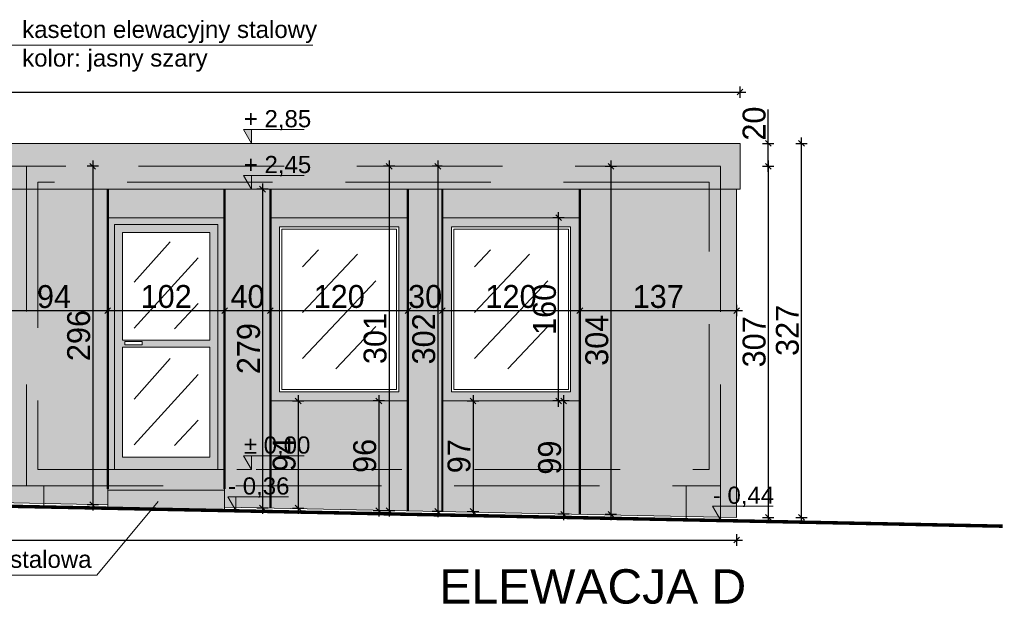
# Model space of a CAD drawing. Header units: millimetres. Extents: x 1962 to 3194, y -795 to -219.
# Tile 243 of 256: x 2775 to 2783, y -477 to -472. Entities that reach past the tile are written whole.
import ezdxf

# ---------------------------------------------------------------- set-up
doc = ezdxf.new("R2010")
doc.units = ezdxf.units.MM
doc.linetypes.add('HIDDEN', pattern=[9.525, 6.35, -3.175])
doc.layers.get('0').update_dxf_attribs({"lineweight": 5})
doc.layers.get('Defpoints').update_dxf_attribs({"lineweight": 9})
for name, color, linetype, lineweight in [('A_elewacje kolorystyka', 252, 'Continuous', 9), ('A_elewacje opisy', 63, 'Continuous', 9), ('A_hidden', 137, 'HIDDEN', 9), ('A_koty wysokośc.', 53, 'Continuous', 9), ('A_obiekty trybuny', 126, 'Continuous', 9), ('A_przekrojowe', 42, 'Continuous', 9), ('A_widok', 142, 'Continuous', 9), ('A_wymiary kasetony elewacyjne', 64, 'Continuous', 9)]:
    doc.layers.add(name, color=color, linetype=linetype, lineweight=lineweight)
doc.styles.get("Standard").update_dxf_attribs({"font": 'arial.ttf'})
doc.styles.add('wymiary pzt', font='txt')
doc.dimstyles.new('wymiary detale', dxfattribs={"dimtxt": 0.2, "dimasz": 0.05, "dimexe": 0.05, "dimexo": 0, "dimgap": 0.02, "dimtad": 1, "dimdec": 0, "dimlfac": 100, "dimzin": 0, "dimtxsty": 'wymiary pzt', "dimblk": 'OBLIQUE', "dimcen": 0.1, "dimdle": 0.05, "dimadec": 1, "dimazin": 0, "dimtfac": 1, "dimtmove": 0, "dimatfit": 3, "dimfxl": 0, "dimarcsym": 0})

# ---------------------------------------------------------------- blocks, each defined once
blk = doc.blocks.new('zw$CA91')
at = {"layer": 'A_koty wysokośc.'}
h = blk.add_hatch(color=256, dxfattribs=at)
h.dxf.hatch_style = 1
h.paths.add_polyline_path([(-0.448, 0.753), (0, 0), (0, 0.753)])
blk.add_lwpolyline([(2.874, 0.753), (-0.448, 0.753), (0, 0), (0, 0.753)], dxfattribs=at)
blk = doc.blocks.new('_Oblique')
at = {"color": 0, "linetype": 'ByBlock', "lineweight": -2}
blk.add_line((-0.5, -0.5), (0.5, 0.5), dxfattribs=at)
blk = doc.blocks.new('*D269')
at = {"layer": 'A_wymiary kasetony elewacyjne', "color": 0, "lineweight": -2}
for p, q in [((2774.6492, -474.3488), (2774.6492, -474.4488)), ((2775.5872, -474.3488), (2775.5872, -474.4488)), ((2774.5992, -474.3988), (2775.6372, -474.3988))]:
    blk.add_line(p, q, dxfattribs=at)
at = {"layer": 'Defpoints', "color": 0}
for p in [(2774.6492, -473.338), (2775.5872, -473.338), (2775.5872, -474.3988)]:
    blk.add_point(p, dxfattribs=at)
at = {"layer": 'A_wymiary kasetony elewacyjne', "color": 0, "lineweight": -2, "xscale": 0.05, "yscale": 0.05, "zscale": 0.05, "rotation": 180}
blk.add_blockref('_Oblique', (2774.6492, -474.3988), dxfattribs=at)
at = {"layer": 'A_wymiary kasetony elewacyjne', "color": 0, "lineweight": -2, "xscale": 0.05, "yscale": 0.05, "zscale": 0.05}
blk.add_blockref('_Oblique', (2775.5872, -474.3988), dxfattribs=at)
at = {"layer": 'A_wymiary kasetony elewacyjne', "color": 0, "insert": (2775.1182, -474.2777), "char_height": 0.2, "attachment_point": 5, "style": 'wymiary pzt'}
blk.add_mtext('94', dxfattribs=at)
blk = doc.blocks.new('*D270')
at = {"layer": 'A_wymiary kasetony elewacyjne', "color": 0, "lineweight": -2}
for p, q in [((2775.5872, -474.3488), (2775.5872, -474.4488)), ((2776.6072, -474.3488), (2776.6072, -474.4488)), ((2775.5372, -474.3988), (2776.6572, -474.3988))]:
    blk.add_line(p, q, dxfattribs=at)
at = {"layer": 'Defpoints', "color": 0}
for p in [(2775.5872, -473.338), (2776.6072, -473.338), (2776.6072, -474.3988)]:
    blk.add_point(p, dxfattribs=at)
at = {"layer": 'A_wymiary kasetony elewacyjne', "color": 0, "lineweight": -2, "xscale": 0.05, "yscale": 0.05, "zscale": 0.05, "rotation": 180}
blk.add_blockref('_Oblique', (2775.5872, -474.3988), dxfattribs=at)
at = {"layer": 'A_wymiary kasetony elewacyjne', "color": 0, "lineweight": -2, "xscale": 0.05, "yscale": 0.05, "zscale": 0.05}
blk.add_blockref('_Oblique', (2776.6072, -474.3988), dxfattribs=at)
at = {"layer": 'A_wymiary kasetony elewacyjne', "color": 0, "insert": (2776.0972, -474.2768), "char_height": 0.2, "attachment_point": 5, "style": 'wymiary pzt'}
blk.add_mtext('102', dxfattribs=at)
blk = doc.blocks.new('*D271')
at = {"layer": 'A_wymiary kasetony elewacyjne', "color": 0, "lineweight": -2}
for p, q in [((2776.6072, -474.3488), (2776.6072, -474.4488)), ((2777.0072, -474.3488), (2777.0072, -474.4488)), ((2776.5572, -474.3988), (2777.0572, -474.3988))]:
    blk.add_line(p, q, dxfattribs=at)
at = {"layer": 'Defpoints', "color": 0}
for p in [(2776.6072, -473.338), (2777.0072, -473.338), (2777.0072, -474.3988)]:
    blk.add_point(p, dxfattribs=at)
at = {"layer": 'A_wymiary kasetony elewacyjne', "color": 0, "lineweight": -2, "xscale": 0.05, "yscale": 0.05, "zscale": 0.05, "rotation": 180}
blk.add_blockref('_Oblique', (2776.6072, -474.3988), dxfattribs=at)
at = {"layer": 'A_wymiary kasetony elewacyjne', "color": 0, "lineweight": -2, "xscale": 0.05, "yscale": 0.05, "zscale": 0.05}
blk.add_blockref('_Oblique', (2777.0072, -474.3988), dxfattribs=at)
at = {"layer": 'A_wymiary kasetony elewacyjne', "color": 0, "insert": (2776.8072, -474.2768), "char_height": 0.2, "attachment_point": 5, "style": 'wymiary pzt'}
blk.add_mtext('40', dxfattribs=at)
blk = doc.blocks.new('*D272')
at = {"layer": 'A_wymiary kasetony elewacyjne', "color": 0, "lineweight": -2}
for p, q in [((2777.0072, -474.3488), (2777.0072, -474.4488)), ((2778.2072, -474.3488), (2778.2072, -474.4488)), ((2776.9572, -474.3988), (2778.2572, -474.3988))]:
    blk.add_line(p, q, dxfattribs=at)
at = {"layer": 'Defpoints', "color": 0}
for p in [(2777.0072, -473.338), (2778.2072, -473.338), (2778.2072, -474.3988)]:
    blk.add_point(p, dxfattribs=at)
at = {"layer": 'A_wymiary kasetony elewacyjne', "color": 0, "lineweight": -2, "xscale": 0.05, "yscale": 0.05, "zscale": 0.05, "rotation": 180}
blk.add_blockref('_Oblique', (2777.0072, -474.3988), dxfattribs=at)
at = {"layer": 'A_wymiary kasetony elewacyjne', "color": 0, "lineweight": -2, "xscale": 0.05, "yscale": 0.05, "zscale": 0.05}
blk.add_blockref('_Oblique', (2778.2072, -474.3988), dxfattribs=at)
at = {"layer": 'A_wymiary kasetony elewacyjne', "color": 0, "insert": (2777.6072, -474.2768), "char_height": 0.2, "attachment_point": 5, "style": 'wymiary pzt'}
blk.add_mtext('120', dxfattribs=at)
blk = doc.blocks.new('*D273')
at = {"layer": 'A_wymiary kasetony elewacyjne', "color": 0, "lineweight": -2}
for p, q in [((2778.2072, -474.3488), (2778.2072, -474.4488)), ((2778.5072, -474.3488), (2778.5072, -474.4488)), ((2778.1572, -474.3988), (2778.5572, -474.3988))]:
    blk.add_line(p, q, dxfattribs=at)
at = {"layer": 'Defpoints', "color": 0}
for p in [(2778.2072, -473.338), (2778.5072, -473.338), (2778.5072, -474.3988)]:
    blk.add_point(p, dxfattribs=at)
at = {"layer": 'A_wymiary kasetony elewacyjne', "color": 0, "lineweight": -2, "xscale": 0.05, "yscale": 0.05, "zscale": 0.05, "rotation": 180}
blk.add_blockref('_Oblique', (2778.2072, -474.3988), dxfattribs=at)
at = {"layer": 'A_wymiary kasetony elewacyjne', "color": 0, "lineweight": -2, "xscale": 0.05, "yscale": 0.05, "zscale": 0.05}
blk.add_blockref('_Oblique', (2778.5072, -474.3988), dxfattribs=at)
at = {"layer": 'A_wymiary kasetony elewacyjne', "color": 0, "insert": (2778.3572, -474.2768), "char_height": 0.2, "attachment_point": 5, "style": 'wymiary pzt'}
blk.add_mtext('30', dxfattribs=at)
blk = doc.blocks.new('*D274')
at = {"layer": 'A_wymiary kasetony elewacyjne', "color": 0, "lineweight": -2}
for p, q in [((2778.5072, -474.3488), (2778.5072, -474.4488)), ((2779.7072, -474.3488), (2779.7072, -474.4488)), ((2778.4572, -474.3988), (2779.7572, -474.3988))]:
    blk.add_line(p, q, dxfattribs=at)
at = {"layer": 'Defpoints', "color": 0}
for p in [(2778.5072, -473.338), (2779.7072, -473.338), (2779.7072, -474.3988)]:
    blk.add_point(p, dxfattribs=at)
at = {"layer": 'A_wymiary kasetony elewacyjne', "color": 0, "lineweight": -2, "xscale": 0.05, "yscale": 0.05, "zscale": 0.05, "rotation": 180}
blk.add_blockref('_Oblique', (2778.5072, -474.3988), dxfattribs=at)
at = {"layer": 'A_wymiary kasetony elewacyjne', "color": 0, "lineweight": -2, "xscale": 0.05, "yscale": 0.05, "zscale": 0.05}
blk.add_blockref('_Oblique', (2779.7072, -474.3988), dxfattribs=at)
at = {"layer": 'A_wymiary kasetony elewacyjne', "color": 0, "insert": (2779.1072, -474.2768), "char_height": 0.2, "attachment_point": 5, "style": 'wymiary pzt'}
blk.add_mtext('120', dxfattribs=at)
blk = doc.blocks.new('*D275')
at = {"layer": 'A_wymiary kasetony elewacyjne', "color": 0, "lineweight": -2}
for p, q in [((2779.7072, -474.3488), (2779.7072, -474.4488)), ((2781.0762, -474.3488), (2781.0762, -474.4488)), ((2779.6572, -474.3988), (2781.1262, -474.3988))]:
    blk.add_line(p, q, dxfattribs=at)
at = {"layer": 'Defpoints', "color": 0}
for p in [(2779.7072, -473.338), (2781.0762, -473.338), (2781.0762, -474.3988)]:
    blk.add_point(p, dxfattribs=at)
at = {"layer": 'A_wymiary kasetony elewacyjne', "color": 0, "lineweight": -2, "xscale": 0.05, "yscale": 0.05, "zscale": 0.05, "rotation": 180}
blk.add_blockref('_Oblique', (2779.7072, -474.3988), dxfattribs=at)
at = {"layer": 'A_wymiary kasetony elewacyjne', "color": 0, "lineweight": -2, "xscale": 0.05, "yscale": 0.05, "zscale": 0.05}
blk.add_blockref('_Oblique', (2781.0762, -474.3988), dxfattribs=at)
at = {"layer": 'A_wymiary kasetony elewacyjne', "color": 0, "insert": (2780.3917, -474.2768), "char_height": 0.2, "attachment_point": 5, "style": 'wymiary pzt'}
blk.add_mtext('137', dxfattribs=at)
blk = doc.blocks.new('*D453')
at = {"layer": 'A_wymiary kasetony elewacyjne', "color": 0, "lineweight": -2}
for p, q in [((2775.5064, -473.138), (2775.4064, -473.138)), ((2775.4564, -473.088), (2775.4564, -476.1451)), ((2775.5064, -476.0951), (2775.4064, -476.0951))]:
    blk.add_line(p, q, dxfattribs=at)
at = {"layer": 'Defpoints', "color": 0}
for p in [(2775.5872, -473.138), (2775.4564, -476.0951), (2775.5872, -476.0951)]:
    blk.add_point(p, dxfattribs=at)
at = {"layer": 'A_wymiary kasetony elewacyjne', "color": 0, "lineweight": -2, "xscale": 0.05, "yscale": 0.05, "zscale": 0.05}
for p, rotation in [((2775.4564, -473.138), 90), ((2775.4564, -476.0951), 270)]:
    blk.add_blockref('_Oblique', p, dxfattribs=dict(at, rotation=rotation))
at = {"layer": 'A_wymiary kasetony elewacyjne', "color": 0, "insert": (2775.3343, -474.6166), "char_height": 0.2, "attachment_point": 5, "rotation": 90, "style": 'wymiary pzt'}
blk.add_mtext('296', dxfattribs=at)
blk = doc.blocks.new('*D454')
at = {"layer": 'A_wymiary kasetony elewacyjne', "color": 0, "lineweight": -2}
for p, q in [((2776.9381, -473.288), (2776.9381, -476.1736)), ((2776.9881, -473.338), (2776.8881, -473.338)), ((2776.9881, -476.1236), (2776.8881, -476.1236))]:
    blk.add_line(p, q, dxfattribs=at)
at = {"layer": 'Defpoints', "color": 0}
for p in [(2777.0072, -473.338), (2776.9381, -476.1236), (2777.0072, -476.1236)]:
    blk.add_point(p, dxfattribs=at)
at = {"layer": 'A_wymiary kasetony elewacyjne', "color": 0, "lineweight": -2, "xscale": 0.05, "yscale": 0.05, "zscale": 0.05}
for p, rotation in [((2776.9381, -473.338), 90), ((2776.9381, -476.1236), 270)]:
    blk.add_blockref('_Oblique', p, dxfattribs=dict(at, rotation=rotation))
at = {"layer": 'A_wymiary kasetony elewacyjne', "color": 0, "insert": (2776.8171, -474.7308), "char_height": 0.2, "attachment_point": 5, "rotation": 90, "style": 'wymiary pzt'}
blk.add_mtext('279', dxfattribs=at)
blk = doc.blocks.new('*D455')
at = {"layer": 'A_wymiary kasetony elewacyjne', "color": 0, "lineweight": -2}
for p, q in [((2778.0935, -473.138), (2777.9935, -473.138)), ((2778.0435, -473.088), (2778.0435, -476.1977)), ((2778.0935, -476.1477), (2777.9935, -476.1477))]:
    blk.add_line(p, q, dxfattribs=at)
at = {"layer": 'Defpoints', "color": 0}
for p in [(2778.2072, -473.138), (2778.0435, -476.1477), (2778.2072, -476.1477)]:
    blk.add_point(p, dxfattribs=at)
at = {"layer": 'A_wymiary kasetony elewacyjne', "color": 0, "lineweight": -2, "xscale": 0.05, "yscale": 0.05, "zscale": 0.05}
for p, rotation in [((2778.0435, -473.138), 90), ((2778.0435, -476.1477), 270)]:
    blk.add_blockref('_Oblique', p, dxfattribs=dict(at, rotation=rotation))
at = {"layer": 'A_wymiary kasetony elewacyjne', "color": 0, "insert": (2777.9214, -474.6428), "char_height": 0.2, "attachment_point": 5, "rotation": 90, "style": 'wymiary pzt'}
blk.add_mtext('301', dxfattribs=at)
blk = doc.blocks.new('*D456')
at = {"layer": 'A_wymiary kasetony elewacyjne', "color": 0, "lineweight": -2}
for p, q in [((2777.1989, -475.188), (2777.2989, -475.188)), ((2777.2489, -475.138), (2777.2489, -476.1736)), ((2777.1989, -476.1236), (2777.2989, -476.1236))]:
    blk.add_line(p, q, dxfattribs=at)
at = {"layer": 'Defpoints', "color": 0}
for p in [(2777.0072, -475.188), (2777.0072, -476.1236), (2777.2489, -476.1236)]:
    blk.add_point(p, dxfattribs=at)
at = {"layer": 'A_wymiary kasetony elewacyjne', "color": 0, "lineweight": -2, "xscale": 0.05, "yscale": 0.05, "zscale": 0.05}
for p, rotation in [((2777.2489, -475.188), 90.00000000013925), ((2777.2489, -476.1236), 270.0000000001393)]:
    blk.add_blockref('_Oblique', p, dxfattribs=dict(at, rotation=rotation))
at = {"layer": 'A_wymiary kasetony elewacyjne', "color": 0, "insert": (2777.1278, -475.6558), "char_height": 0.2, "attachment_point": 5, "rotation": 90, "style": 'wymiary pzt'}
blk.add_mtext('94', dxfattribs=at)
blk = doc.blocks.new('*D457')
at = {"layer": 'A_wymiary kasetony elewacyjne', "color": 0, "lineweight": -2}
for p, q in [((2778.003, -475.188), (2777.903, -475.188)), ((2777.953, -475.138), (2777.953, -476.1977)), ((2778.003, -476.1477), (2777.903, -476.1477))]:
    blk.add_line(p, q, dxfattribs=at)
at = {"layer": 'Defpoints', "color": 0}
for p in [(2778.2072, -475.188), (2777.953, -476.1477), (2778.2072, -476.1477)]:
    blk.add_point(p, dxfattribs=at)
at = {"layer": 'A_wymiary kasetony elewacyjne', "color": 0, "lineweight": -2, "xscale": 0.05, "yscale": 0.05, "zscale": 0.05}
for p, rotation in [((2777.953, -475.188), 90), ((2777.953, -476.1477), 270)]:
    blk.add_blockref('_Oblique', p, dxfattribs=dict(at, rotation=rotation))
at = {"layer": 'A_wymiary kasetony elewacyjne', "color": 0, "insert": (2777.8309, -475.6678), "char_height": 0.2, "attachment_point": 5, "rotation": 90, "style": 'wymiary pzt'}
blk.add_mtext('96', dxfattribs=at)
blk = doc.blocks.new('*D458')
at = {"layer": 'A_wymiary kasetony elewacyjne', "color": 0, "lineweight": -2}
for p, q in [((2778.7251, -475.188), (2778.8251, -475.188)), ((2778.7751, -475.138), (2778.7751, -476.2037)), ((2778.7251, -476.1537), (2778.8251, -476.1537))]:
    blk.add_line(p, q, dxfattribs=at)
at = {"layer": 'Defpoints', "color": 0}
for p in [(2778.5072, -475.188), (2778.5072, -476.1537), (2778.7751, -476.1537)]:
    blk.add_point(p, dxfattribs=at)
at = {"layer": 'A_wymiary kasetony elewacyjne', "color": 0, "lineweight": -2, "xscale": 0.05, "yscale": 0.05, "zscale": 0.05}
for p, rotation in [((2778.7751, -475.188), 90.00000000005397), ((2778.7751, -476.1537), 270.0000000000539)]:
    blk.add_blockref('_Oblique', p, dxfattribs=dict(at, rotation=rotation))
at = {"layer": 'A_wymiary kasetony elewacyjne', "color": 0, "insert": (2778.6541, -475.6709), "char_height": 0.2, "attachment_point": 5, "rotation": 90, "style": 'wymiary pzt'}
blk.add_mtext('97', dxfattribs=at)
blk = doc.blocks.new('*D459')
at = {"layer": 'A_wymiary kasetony elewacyjne', "color": 0, "lineweight": -2}
for p, q in [((2779.6158, -475.188), (2779.5158, -475.188)), ((2779.5658, -475.138), (2779.5658, -476.2278)), ((2779.6158, -476.1778), (2779.5158, -476.1778))]:
    blk.add_line(p, q, dxfattribs=at)
at = {"layer": 'Defpoints', "color": 0}
for p in [(2779.7072, -475.188), (2779.5658, -476.1778), (2779.7072, -476.1778)]:
    blk.add_point(p, dxfattribs=at)
at = {"layer": 'A_wymiary kasetony elewacyjne', "color": 0, "lineweight": -2, "xscale": 0.05, "yscale": 0.05, "zscale": 0.05}
for p, rotation in [((2779.5658, -475.188), 90), ((2779.5658, -476.1778), 270)]:
    blk.add_blockref('_Oblique', p, dxfattribs=dict(at, rotation=rotation))
at = {"layer": 'A_wymiary kasetony elewacyjne', "color": 0, "insert": (2779.4447, -475.6829), "char_height": 0.2, "attachment_point": 5, "rotation": 90, "style": 'wymiary pzt'}
blk.add_mtext('99', dxfattribs=at)
blk = doc.blocks.new('*D460')
at = {"layer": 'A_wymiary kasetony elewacyjne', "color": 0, "lineweight": -2}
for p, q in [((2779.9288, -473.138), (2780.0288, -473.138)), ((2779.9788, -473.088), (2779.9788, -476.2278)), ((2779.9288, -476.1778), (2780.0288, -476.1778))]:
    blk.add_line(p, q, dxfattribs=at)
at = {"layer": 'Defpoints', "color": 0}
for p in [(2779.7072, -473.138), (2779.7072, -476.1778), (2779.9788, -476.1778)]:
    blk.add_point(p, dxfattribs=at)
at = {"layer": 'A_wymiary kasetony elewacyjne', "color": 0, "lineweight": -2, "xscale": 0.05, "yscale": 0.05, "zscale": 0.05}
for p, rotation in [((2779.9788, -473.138), 90), ((2779.9788, -476.1778), 270)]:
    blk.add_blockref('_Oblique', p, dxfattribs=dict(at, rotation=rotation))
at = {"layer": 'A_wymiary kasetony elewacyjne', "color": 0, "insert": (2779.8567, -474.6579), "char_height": 0.2, "attachment_point": 5, "rotation": 90, "style": 'wymiary pzt'}
blk.add_mtext('304', dxfattribs=at)
blk = doc.blocks.new('*D461')
at = {"layer": 'A_wymiary kasetony elewacyjne', "color": 0, "lineweight": -2}
for p, q in [((2778.5072, -473.138), (2778.4183, -473.138)), ((2778.4683, -473.088), (2778.4683, -476.2037)), ((2778.5072, -476.1537), (2778.4183, -476.1537))]:
    blk.add_line(p, q, dxfattribs=at)
at = {"layer": 'Defpoints', "color": 0}
for p in [(2778.5072, -473.138), (2778.4683, -476.1537), (2778.5072, -476.1537)]:
    blk.add_point(p, dxfattribs=at)
at = {"layer": 'A_wymiary kasetony elewacyjne', "color": 0, "lineweight": -2, "xscale": 0.05, "yscale": 0.05, "zscale": 0.05}
for p, rotation in [((2778.4683, -473.138), 90), ((2778.4683, -476.1537), 270)]:
    blk.add_blockref('_Oblique', p, dxfattribs=dict(at, rotation=rotation))
at = {"layer": 'A_wymiary kasetony elewacyjne', "color": 0, "insert": (2778.3462, -474.6459), "char_height": 0.2, "attachment_point": 5, "rotation": 90, "style": 'wymiary pzt'}
blk.add_mtext('302', dxfattribs=at)
blk = doc.blocks.new('*D462')
at = {"layer": 'A_wymiary kasetony elewacyjne', "color": 0, "lineweight": -2}
for p, q in [((2781.3017, -473.138), (2781.4017, -473.138)), ((2781.3517, -473.088), (2781.3517, -476.2553)), ((2781.3017, -476.2053), (2781.4017, -476.2053))]:
    blk.add_line(p, q, dxfattribs=at)
at = {"layer": 'Defpoints', "color": 0}
for p in [(2781.0762, -473.138), (2781.0762, -476.2053), (2781.3517, -476.2053)]:
    blk.add_point(p, dxfattribs=at)
at = {"layer": 'A_wymiary kasetony elewacyjne', "color": 0, "lineweight": -2, "xscale": 0.05, "yscale": 0.05, "zscale": 0.05}
for p, rotation in [((2781.3517, -473.138), 90), ((2781.3517, -476.2053), 270)]:
    blk.add_blockref('_Oblique', p, dxfattribs=dict(at, rotation=rotation))
at = {"layer": 'A_wymiary kasetony elewacyjne', "color": 0, "insert": (2781.2297, -474.6716), "char_height": 0.2, "attachment_point": 5, "rotation": 90, "style": 'wymiary pzt'}
blk.add_mtext('307', dxfattribs=at)
blk = doc.blocks.new('*D509')
at = {"layer": 'A_wymiary kasetony elewacyjne', "color": 0, "lineweight": -2}
for p, q in [((2781.6419, -476.2553), (2781.6419, -472.888)), ((2781.5919, -472.938), (2781.6919, -472.938)), ((2781.5919, -476.2053), (2781.6919, -476.2053))]:
    blk.add_line(p, q, dxfattribs=at)
at = {"layer": 'Defpoints', "color": 0}
for p in [(2781.0762, -472.938), (2781.6419, -472.938), (2781.0762, -476.2053)]:
    blk.add_point(p, dxfattribs=at)
at = {"layer": 'A_wymiary kasetony elewacyjne', "color": 0, "lineweight": -2, "xscale": 0.05, "yscale": 0.05, "zscale": 0.05}
for p, rotation in [((2781.6419, -472.938), 90), ((2781.6419, -476.2053), 270)]:
    blk.add_blockref('_Oblique', p, dxfattribs=dict(at, rotation=rotation))
at = {"layer": 'A_wymiary kasetony elewacyjne', "color": 0, "insert": (2781.5198, -474.5716), "char_height": 0.2, "attachment_point": 5, "rotation": 90, "style": 'wymiary pzt'}
blk.add_mtext('327', dxfattribs=at)
blk = doc.blocks.new('*D637')
at = {"layer": 'A_wymiary kasetony elewacyjne', "color": 0, "lineweight": -2}
for p, q in [((2781.3517, -472.938), (2781.3517, -472.643)), ((2781.3017, -472.938), (2781.4017, -472.938)), ((2781.3517, -473.188), (2781.3517, -472.938)), ((2781.3017, -473.138), (2781.4017, -473.138))]:
    blk.add_line(p, q, dxfattribs=at)
at = {"layer": 'Defpoints', "color": 0}
for p in [(2780.9362, -472.938), (2781.3517, -472.938), (2780.9362, -473.138)]:
    blk.add_point(p, dxfattribs=at)
at = {"layer": 'A_wymiary kasetony elewacyjne', "color": 0, "lineweight": -2, "xscale": 0.05, "yscale": 0.05, "zscale": 0.05}
for p, rotation in [((2781.3517, -472.938), 90), ((2781.3517, -473.138), 270)]:
    blk.add_blockref('_Oblique', p, dxfattribs=dict(at, rotation=rotation))
at = {"layer": 'A_wymiary kasetony elewacyjne', "color": 0, "insert": (2781.2297, -472.7655), "char_height": 0.2, "attachment_point": 5, "rotation": 90, "style": 'wymiary pzt'}
blk.add_mtext('20', dxfattribs=at)
blk = doc.blocks.new('*D640')
at = {"layer": 'A_wymiary kasetony elewacyjne', "color": 0, "lineweight": -2}
for p, q in [((2766.0922, -472.5402), (2766.0922, -472.4402)), ((2781.1062, -472.5402), (2781.1062, -472.4402)), ((2766.0422, -472.4902), (2781.1562, -472.4902))]:
    blk.add_line(p, q, dxfattribs=at)
at = {"layer": 'Defpoints', "color": 0}
for p in [(2781.1062, -472.4902), (2766.0922, -472.938), (2781.1062, -472.938)]:
    blk.add_point(p, dxfattribs=at)
at = {"layer": 'A_wymiary kasetony elewacyjne', "color": 0, "lineweight": -2, "xscale": 0.05, "yscale": 0.05, "zscale": 0.05, "rotation": 180}
blk.add_blockref('_Oblique', (2766.0922, -472.4902), dxfattribs=at)
at = {"layer": 'A_wymiary kasetony elewacyjne', "color": 0, "lineweight": -2, "xscale": 0.05, "yscale": 0.05, "zscale": 0.05}
blk.add_blockref('_Oblique', (2781.1062, -472.4902), dxfattribs=at)
at = {"layer": 'A_wymiary kasetony elewacyjne', "color": 0, "insert": (2773.5992, -472.3681), "char_height": 0.2, "attachment_point": 5, "style": 'wymiary pzt'}
blk.add_mtext('1501', dxfattribs=at)
blk = doc.blocks.new('*D641')
at = {"layer": 'A_wymiary kasetony elewacyjne', "color": 0, "lineweight": -2}
for p, q in [((2766.0722, -476.4027), (2781.1262, -476.4027)), ((2766.1222, -476.3527), (2766.1222, -476.4527)), ((2781.0762, -476.3527), (2781.0762, -476.4527))]:
    blk.add_line(p, q, dxfattribs=at)
at = {"layer": 'Defpoints', "color": 0}
for p in [(2766.1222, -475.9052), (2781.0762, -475.9052), (2781.0762, -476.4027)]:
    blk.add_point(p, dxfattribs=at)
at = {"layer": 'A_wymiary kasetony elewacyjne', "color": 0, "lineweight": -2, "xscale": 0.05, "yscale": 0.05, "zscale": 0.05, "rotation": 180}
blk.add_blockref('_Oblique', (2766.1222, -476.4027), dxfattribs=at)
at = {"layer": 'A_wymiary kasetony elewacyjne', "color": 0, "lineweight": -2, "xscale": 0.05, "yscale": 0.05, "zscale": 0.05}
blk.add_blockref('_Oblique', (2781.0762, -476.4027), dxfattribs=at)
at = {"layer": 'A_wymiary kasetony elewacyjne', "color": 0, "insert": (2773.5992, -476.2806), "char_height": 0.2, "attachment_point": 5, "style": 'wymiary pzt'}
blk.add_mtext('1495', dxfattribs=at)
blk = doc.blocks.new('*D1234')
at = {"layer": 'A_wymiary kasetony elewacyjne', "color": 0, "lineweight": -2}
for p, q in [((2779.5219, -475.238), (2779.5219, -473.538)), ((2779.5719, -473.588), (2779.4719, -473.588)), ((2779.5719, -475.188), (2779.4719, -475.188))]:
    blk.add_line(p, q, dxfattribs=at)
at = {"layer": 'Defpoints', "color": 0}
for p in [(2779.5219, -473.588), (2779.7072, -473.588), (2779.7072, -475.188)]:
    blk.add_point(p, dxfattribs=at)
at = {"layer": 'A_wymiary kasetony elewacyjne', "color": 0, "lineweight": -2, "xscale": 0.05, "yscale": 0.05, "zscale": 0.05}
for p, rotation in [((2779.5219, -473.588), 90.00000000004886), ((2779.5219, -475.188), 270.0000000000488)]:
    blk.add_blockref('_Oblique', p, dxfattribs=dict(at, rotation=rotation))
at = {"layer": 'A_wymiary kasetony elewacyjne', "color": 0, "insert": (2779.3999, -474.388), "char_height": 0.2, "attachment_point": 5, "rotation": 90, "style": 'wymiary pzt'}
blk.add_mtext('160', dxfattribs=at)

msp = doc.modelspace()

# ---------------------------------------------------------------- hatches: boundary and pattern name
at = {"layer": 'A_elewacje kolorystyka'}
h = msp.add_hatch(color=256, dxfattribs=at)
h.dxf.hatch_style = 1
h.paths.add_polyline_path([(2768.6802, -473.338), (2781.0762, -473.338), (2781.1062, -473.338), (2781.1062, -472.938), (2768.6502, -472.938), (2768.6502, -473.338)])
h = msp.add_hatch(color=9, dxfattribs=at)
h.dxf.hatch_style = 1
h.paths.add_polyline_path([(2768.6802, -475.788), (2768.6802, -475.9565), (2769.5292, -475.9736), (2769.5292, -475.788), (2769.5292, -473.588), (2770.5492, -473.588), (2770.5492, -475.788), (2770.5492, -475.994), (2775.5872, -476.0951), (2775.5872, -475.788), (2775.5872, -473.588), (2776.6072, -473.588), (2776.6072, -475.788), (2776.6072, -476.1156), (2781.0762, -476.2053), (2781.0762, -473.338), (2768.6802, -473.338)])
h.paths.add_polyline_path([(2770.9492, -475.188), (2770.9492, -473.588), (2772.1492, -473.588), (2772.1492, -475.188)], flags=16)
h.paths.add_polyline_path([(2771.0292, -473.668), (2771.0292, -475.108), (2772.0692, -475.108), (2772.0692, -473.668)], flags=0)
h.paths.add_polyline_path([(2771.0492, -473.688), (2771.0492, -475.088), (2772.0492, -475.088), (2772.0492, -473.688)], flags=0)
h.paths.add_polyline_path([(2772.4492, -475.188), (2772.4492, -473.588), (2773.6492, -473.588), (2773.6492, -475.188)], flags=16)
h.paths.add_polyline_path([(2772.5292, -473.668), (2772.5292, -475.108), (2773.5692, -475.108), (2773.5692, -473.668)], flags=0)
h.paths.add_polyline_path([(2772.5492, -473.688), (2772.5492, -475.088), (2773.5492, -475.088), (2773.5492, -473.688)], flags=0)
h.paths.add_polyline_path([(2777.0072, -475.188), (2777.0072, -473.588), (2778.2072, -473.588), (2778.2072, -475.188)], flags=16)
h.paths.add_polyline_path([(2777.0872, -473.668), (2777.0872, -475.108), (2778.1272, -475.108), (2778.1272, -473.668)], flags=0)
h.paths.add_polyline_path([(2777.1072, -473.688), (2777.1072, -475.088), (2778.1072, -475.088), (2778.1072, -473.688)], flags=0)
h.paths.add_polyline_path([(2778.5072, -475.188), (2778.5072, -473.588), (2779.7072, -473.588), (2779.7072, -475.188)], flags=16)
h.paths.add_polyline_path([(2778.5872, -473.668), (2778.5872, -475.108), (2779.6272, -475.108), (2779.6272, -473.668)], flags=0)
h.paths.add_polyline_path([(2778.6072, -473.688), (2778.6072, -475.088), (2779.6072, -475.088), (2779.6072, -473.688)], flags=0)
h = msp.add_hatch(color=251, dxfattribs=at)
h.dxf.hatch_style = 1
h.paths.add_polyline_path([(2775.5872, -475.788), (2775.5872, -473.588), (2776.6072, -473.588), (2776.6072, -475.788), (2776.5472, -475.788), (2776.5472, -473.648), (2775.6472, -473.648), (2775.6472, -475.788)])
h.paths.add_polyline_path([(2775.6872, -475.708), (2775.6872, -473.688), (2776.5072, -473.688), (2776.5072, -475.708)])
h.paths.add_polyline_path([(2775.7172, -475.678), (2775.7172, -474.718), (2776.4772, -474.718), (2776.4772, -475.678)], flags=16)
h.paths.add_polyline_path([(2775.7172, -473.718), (2775.7172, -474.658), (2776.4772, -474.658), (2776.4772, -473.718)], flags=16)
h.paths.add_polyline_path([(2775.7376, -474.668), (2775.7376, -474.698), (2775.8876, -474.698), (2775.8876, -474.668)], flags=16)
h = msp.add_hatch(color=251, dxfattribs=at)
h.dxf.hatch_style = 1
h.paths.add_polyline_path([(2776.5472, -475.788), (2776.5472, -473.648), (2775.6472, -473.648), (2775.6472, -475.788)])
h.paths.add_polyline_path([(2775.6872, -475.708), (2775.6872, -473.688), (2776.5072, -473.688), (2776.5072, -475.708)], flags=16)
h.paths.add_polyline_path([(2775.6872, -475.708), (2775.6872, -473.688), (2776.5072, -473.688), (2776.5072, -475.708)], flags=0)
h.paths.add_polyline_path([(2775.7172, -475.678), (2775.7172, -474.718), (2776.4772, -474.718), (2776.4772, -475.678)], flags=0)
h.paths.add_polyline_path([(2775.7172, -475.678), (2775.7172, -474.718), (2776.4772, -474.718), (2776.4772, -475.678)], flags=0)
h.paths.add_polyline_path([(2775.7172, -473.718), (2775.7172, -474.658), (2776.4772, -474.658), (2776.4772, -473.718)], flags=0)
h.paths.add_polyline_path([(2775.7172, -473.718), (2775.7172, -474.658), (2776.4772, -474.658), (2776.4772, -473.718)], flags=0)
h.paths.add_polyline_path([(2775.7376, -474.698), (2775.7376, -474.668), (2775.8876, -474.668), (2775.8876, -474.698)], flags=0)
h.paths.add_polyline_path([(2775.7376, -474.698), (2775.7376, -474.668), (2775.8876, -474.668), (2775.8876, -474.698)], flags=0)
h = msp.add_hatch(color=251, dxfattribs=at)
h.dxf.hatch_style = 1
h.paths.add_polyline_path([(2777.0072, -475.188), (2777.0072, -473.588), (2778.2072, -473.588), (2778.2072, -475.188)])
h.paths.add_polyline_path([(2777.0872, -473.668), (2777.0872, -475.108), (2778.1272, -475.108), (2778.1272, -473.668)], flags=16)
h.paths.add_polyline_path([(2777.1072, -473.688), (2777.1072, -475.088), (2778.1072, -475.088), (2778.1072, -473.688)], flags=0)
h = msp.add_hatch(color=251, dxfattribs=at)
h.dxf.hatch_style = 1
h.paths.add_polyline_path([(2778.5072, -475.188), (2778.5072, -473.588), (2779.7072, -473.588), (2779.7072, -475.188)])
h.paths.add_polyline_path([(2778.5872, -473.668), (2778.5872, -475.108), (2779.6272, -475.108), (2779.6272, -473.668)], flags=16)
h.paths.add_polyline_path([(2778.6072, -473.688), (2778.6072, -475.088), (2779.6072, -475.088), (2779.6072, -473.688)], flags=0)
h = msp.add_hatch(color=251, dxfattribs=at)
h.dxf.hatch_style = 1
h.paths.add_polyline_path([(2775.5872, -475.9668), (2776.6072, -475.9668), (2776.6072, -475.788), (2776.5472, -475.788), (2775.6472, -475.788), (2775.5872, -475.788)])
h = msp.add_hatch(color=251, dxfattribs=at)
h.dxf.hatch_style = 1
h.paths.add_polyline_path([(2776.6072, -476.1456), (2776.6072, -476.1156), (2776.6072, -475.9668), (2775.5872, -475.9668), (2775.5872, -476.0951), (2775.5872, -476.1251)])

# ---------------------------------------------------------------- linework, layer by layer
at = {"layer": 'A_elewacje kolorystyka', "color": 9}
msp.add_line((2776.6072, -475.9668), (2775.5872, -475.9668), dxfattribs=at)
at = {"layer": 'A_elewacje kolorystyka', "color": 251, "const_width": 0.02}
for points in [[(2775.5872, -473.338), (2775.5872, -475.9564)], [(2776.6072, -473.338), (2776.6072, -475.9564)], [(2777.0072, -473.338), (2777.0072, -476.1236)], [(2778.2072, -473.338), (2778.2072, -476.1477)], [(2778.5072, -473.338), (2778.5072, -476.1537)], [(2779.7072, -473.338), (2779.7072, -476.1778)]]:
    msp.add_lwpolyline(points, dxfattribs=at)
at = {"layer": 'A_elewacje kolorystyka', "color": 9}
for points in [[(2775.5872, -473.588), (2776.6072, -473.588), (2776.6072, -475.788), (2775.5872, -475.788)], [(2775.6472, -475.788), (2776.5472, -475.788), (2776.5472, -473.648), (2775.6472, -473.648)]]:
    msp.add_lwpolyline(points, close=True, dxfattribs=at)
at = {"layer": 'A_elewacje opisy'}
for points in [[(2777.3775, -472.0802), (2774.7508, -472.0802), (2774.3669, -473.5868)], [(2773.3297, -476.7083), (2775.493, -476.7083), (2776.0286, -476.066)]]:
    msp.add_lwpolyline(points, dxfattribs=at)
at = {"layer": 'A_hidden', "ltscale": 0.2}
for p, q in [((2780.9362, -473.138), (2766.2622, -473.138)), ((2774.8782, -473.138), (2774.8782, -475.928)), ((2780.9362, -473.1406), (2780.9362, -475.928)), ((2767.1802, -475.928), (2780.9362, -475.928))]:
    msp.add_line(p, q, dxfattribs=at)
for points in [[(2774.9782, -475.788), (2780.8362, -475.788), (2780.8362, -473.278), (2774.9782, -473.278)], [(2774.7282, -476.1079), (2775.0282, -476.1079), (2775.0282, -475.928), (2774.7282, -475.928)], [(2780.6362, -476.2264), (2780.9362, -476.2264), (2780.9362, -475.928), (2780.6362, -475.928)]]:
    msp.add_lwpolyline(points, close=True, dxfattribs=at)
at = {"layer": 'A_koty wysokośc.'}
msp.add_line((2776.8428, -475.788), (2776.7145, -475.788), dxfattribs=at)
at = {"layer": 'A_obiekty trybuny'}
for p, q in [((2776.1307, -473.798), (2775.8172, -474.1517)), ((2777.4264, -473.868), (2777.2872, -474.0156)), ((2777.7672, -473.907), (2777.2872, -474.4159)), ((2778.9264, -473.868), (2778.7872, -474.0156)), ((2779.2672, -473.907), (2778.7872, -474.4159)), ((2776.3772, -473.937), (2775.8172, -474.552)), ((2777.9272, -474.1376), (2777.2872, -474.8162)), ((2779.4272, -474.1376), (2778.7872, -474.8162)), ((2776.3772, -474.3372), (2776.169, -474.558)), ((2777.9272, -474.5379), (2777.5781, -474.908)), ((2779.4272, -474.5379), (2779.0781, -474.908)), ((2776.1307, -474.818), (2775.8172, -475.1717)), ((2776.3772, -474.957), (2775.8172, -475.572)), ((2776.3772, -475.3572), (2776.169, -475.578))]:
    msp.add_line(p, q, dxfattribs=at)
at = {"layer": 'A_przekrojowe', "const_width": 0.03}
msp.add_lwpolyline([(2763.0932, -475.8744), (2783.3972, -476.2818)], dxfattribs=at)
at = {"layer": 'A_widok'}
for p, q in [((2781.1062, -472.938), (2766.0922, -472.938)), ((2781.1062, -472.938), (2781.1062, -473.338)), ((2781.1062, -473.338), (2766.0922, -473.338)), ((2781.0762, -473.338), (2781.0762, -476.2053)), ((2775.5872, -473.588), (2775.5872, -475.788)), ((2776.6072, -473.588), (2776.6072, -475.788)), ((2775.5872, -475.788), (2775.5872, -476.1251)), ((2776.6072, -475.788), (2776.6072, -476.1456)), ((2770.5492, -475.994), (2775.5872, -476.0951)), ((2776.6072, -476.1156), (2781.0762, -476.2053))]:
    msp.add_line(p, q, dxfattribs=at)
for points in [[(2777.0072, -473.588), (2778.2072, -473.588), (2778.2072, -475.188), (2777.0072, -475.188)], [(2777.0872, -473.668), (2778.1272, -473.668), (2778.1272, -475.108), (2777.0872, -475.108)], [(2778.5072, -473.588), (2779.7072, -473.588), (2779.7072, -475.188), (2778.5072, -475.188)], [(2778.5872, -473.668), (2779.6272, -473.668), (2779.6272, -475.108), (2778.5872, -475.108)], [(2775.7172, -473.718), (2776.4772, -473.718), (2776.4772, -474.658), (2775.7172, -474.658)], [(2777.1072, -473.688), (2778.1072, -473.688), (2778.1072, -475.088), (2777.1072, -475.088)], [(2778.6072, -473.688), (2779.6072, -473.688), (2779.6072, -475.088), (2778.6072, -475.088)], [(2775.8876, -474.698), (2775.7376, -474.698), (2775.7376, -474.668), (2775.8876, -474.668)], [(2775.7172, -475.678), (2776.4772, -475.678), (2776.4772, -474.718), (2775.7172, -474.718)]]:
    msp.add_lwpolyline(points, close=True, dxfattribs=at)

# ---------------------------------------------------------------- block references
at = {"layer": 'A_koty wysokośc.', "xscale": 0.16, "yscale": 0.16, "zscale": 0.16, "rotation": 359.9999999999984}
for p in [(2776.8428, -472.938), (2776.8428, -473.338), (2776.8428, -475.788), (2776.7056, -476.1456), (2780.9362, -476.2264)]:
    msp.add_blockref('zw$CA91', p, dxfattribs=at)

# ---------------------------------------------------------------- texts
at = {"layer": 'A_elewacje opisy', "attachment_point": 4}
for s, insert, char_height, width in [('kaseton elewacyjny stalowy\\Pkolor: jasny szary', (2774.8403, -472.0903), 0.15, 3.380296), ('stopień, krata stalowa\\Pkolor: antracyt', (2773.4193, -476.7183), 0.15, 3.380296), ('ELEWACJA D', (2778.4815, -476.81), 0.3, 6.583617)]:
    msp.add_mtext(s, dxfattribs=dict(at, insert=insert, char_height=char_height, width=width))
at = {"layer": 'A_koty wysokośc.', "char_height": 0.15, "width": 1.778312, "attachment_point": 4}
for s, insert in [('+ 2,85', (2776.7747, -472.7368)), ('+ 2,45', (2776.7747, -473.1368)), ('± 0,00', (2776.7747, -475.5868)), ('- 0,36', (2776.6375, -475.9444)), ('- 0,44', (2780.868, -476.0252))]:
    msp.add_mtext(s, dxfattribs=dict(at, insert=insert))

# ---------------------------------------------------------------- dimensions: what is measured, and where the dimension line sits
at = {"layer": 'A_wymiary kasetony elewacyjne'}
for p1, p2, distance, picture, middle in [((2766.0922, -472.938), (2781.1062, -472.938), 0.4478, '*D640', (2773.5992, -472.3681)), ((2781.0762, -476.2053), (2781.0762, -472.938), -0.5657, '*D509', (2781.5198, -474.5716)), ((2775.5872, -473.138), (2775.5872, -476.0951), -0.1308, '*D453', (2775.3343, -474.6166)), ((2778.2072, -473.138), (2778.2072, -476.1477), -0.1637, '*D455', (2777.9214, -474.6428)), ((2778.5072, -473.138), (2778.5072, -476.1537), -0.0389, '*D461', (2778.3462, -474.6459)), ((2779.7072, -473.138), (2779.7072, -476.1778), 0.2716, '*D460', (2779.8567, -474.6579)), ((2781.0762, -473.138), (2781.0762, -476.2053), 0.2756, '*D462', (2781.2297, -474.6716)), ((2777.0072, -473.338), (2777.0072, -476.1236), -0.0691, '*D454', (2776.8171, -474.7308)), ((2777.0072, -475.188), (2777.0072, -476.1236), 0.2417, '*D456', (2777.1278, -475.6558)), ((2778.2072, -475.188), (2778.2072, -476.1477), -0.2542, '*D457', (2777.8309, -475.6678)), ((2778.5072, -475.188), (2778.5072, -476.1537), 0.2679, '*D458', (2778.6541, -475.6709)), ((2779.7072, -475.188), (2779.7072, -476.1778), -0.1414, '*D459', (2779.4447, -475.6829)), ((2766.1222, -475.9052), (2781.0762, -475.9052), -0.4975, '*D641', (2773.5992, -476.2806))]:
    dim = msp.add_aligned_dim(p1=p1, p2=p2, distance=distance, dimstyle='wymiary detale', dxfattribs=at)
    dim.commit()
    dim.dimension.update_dxf_attribs({"geometry": picture, "text_midpoint": middle})
for p1, p2, distance, override, picture, middle in [((2780.9362, -473.138), (2780.9362, -472.938), -0.4156, {"dimblk": 'Oblique'}, '*D637', (2781.2297, -472.7655)), ((2779.7072, -475.188), (2779.7072, -473.588), 0.1852, {"dimblk": 'Oblique', "dimtmove": 1}, '*D1234', (2779.3999, -474.388))]:
    dim = msp.add_aligned_dim(p1=p1, p2=p2, distance=distance, dimstyle='wymiary detale', override=override, dxfattribs=at)
    dim.commit()
    dim.dimension.update_dxf_attribs({"geometry": picture, "text_midpoint": middle})
for base, p1, p2, picture, middle in [((2775.5872, -474.3988), (2774.6492, -473.338), (2775.5872, -473.338), '*D269', (2775.1182, -474.2777)), ((2776.6072, -474.3988), (2775.5872, -473.338), (2776.6072, -473.338), '*D270', (2776.0972, -474.2768)), ((2777.0072, -474.3988), (2776.6072, -473.338), (2777.0072, -473.338), '*D271', (2776.8072, -474.2768)), ((2778.2072, -474.3988), (2777.0072, -473.338), (2778.2072, -473.338), '*D272', (2777.6072, -474.2768)), ((2778.5072, -474.3988), (2778.2072, -473.338), (2778.5072, -473.338), '*D273', (2778.3572, -474.2768)), ((2779.7072, -474.3988), (2778.5072, -473.338), (2779.7072, -473.338), '*D274', (2779.1072, -474.2768)), ((2781.0762, -474.3988), (2779.7072, -473.338), (2781.0762, -473.338), '*D275', (2780.3917, -474.2768))]:
    dim = msp.add_linear_dim(base=base, p1=p1, p2=p2, dimstyle='wymiary detale', override={"dimtmove": 1}, dxfattribs=at)
    dim.commit()
    dim.dimension.update_dxf_attribs({"geometry": picture, "text_midpoint": middle})

doc.saveas('drawing.dxf')
